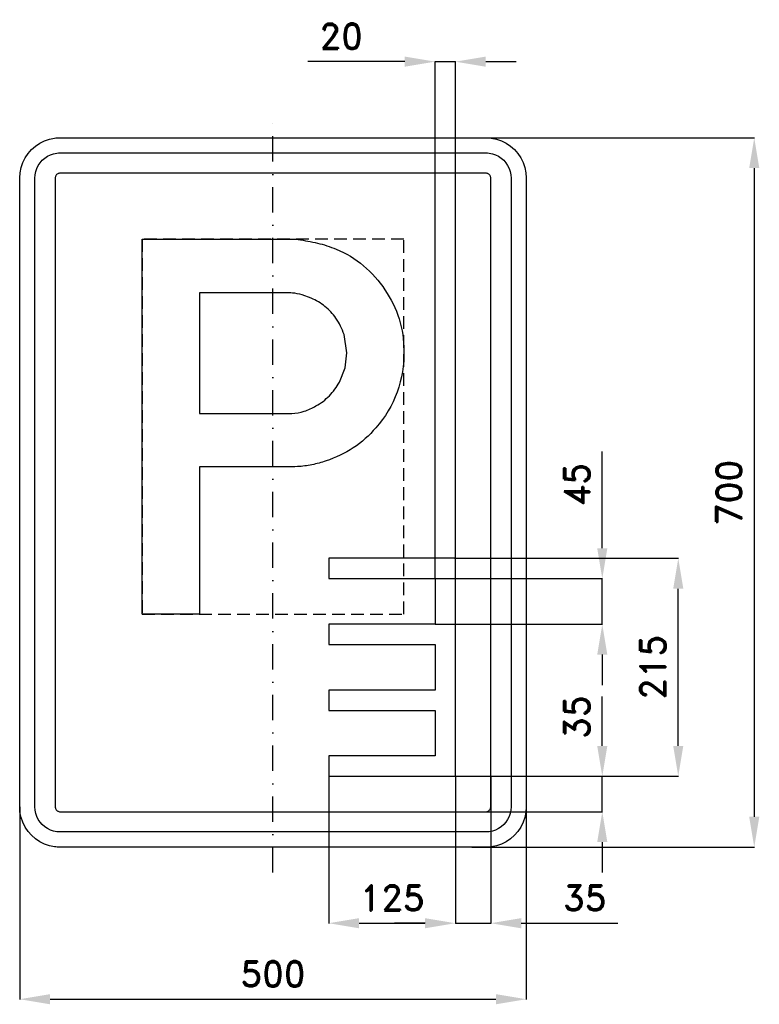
# Model space of a CAD drawing. Header units: millimetres. Extents: x -250 to 480, y -505 to 466.
import ezdxf

# ---------------------------------------------------------------- set-up
doc = ezdxf.new("R2010")
doc.units = ezdxf.units.MM
doc.header["$LTSCALE"] = 5
doc.linetypes.add('ČERCHOVANÁX2', pattern=[2, 1, -0.5, 0, -0.5])
doc.linetypes.add('ČÁRKOVANÁX2', pattern=[1.5, 1, -0.5])
doc.layers.add('Kóty', color=2, linetype='Continuous')
doc.layers.add('Značka', color=7, linetype='Continuous')
doc.styles.get("Standard").update_dxf_attribs({"font": 'romand.shx', "height": 25})
doc.dimstyles.get("Standard").update_dxf_attribs({"dimtxt": 25, "dimasz": 30, "dimexe": 0.18, "dimexo": 0.0625, "dimgap": 12.5, "dimtad": 1, "dimdec": 0, "dimzin": 0, "dimdsep": 46, "dimtxsty": 'Standard', "dimcen": 0.09, "dimadec": 0, "dimazin": 0, "dimtfac": 1, "dimtdec": 0, "dimtofl": 0, "dimtmove": 0, "dimatfit": 3, "dimfxl": 1, "dimtolj": 1, "dimtzin": 0, "dimarcsym": 0})

# ---------------------------------------------------------------- blocks, each defined once
blk = doc.blocks.new('*D0')
at = {"layer": 'Defpoints', "color": 0, "transparency": 16777216}
for p in [(180.04, -280), (215, -280), (215, -425)]:
    blk.add_point(p, dxfattribs=at)
at = {"layer": 'Kóty', "color": 0, "lineweight": -2, "transparency": 16777216}
for p, q in [((180.04, -280.06), (180.04, -425.18)), ((215, -280.06), (215, -425.18)), ((150.04, -425), (120.04, -425)), ((245, -425), (340.48, -425))]:
    blk.add_line(p, q, dxfattribs=at)
at = {"layer": 'Kóty', "color": 0, "transparency": 16777216}
for points in [[(150.04, -420), (150.04, -430), (180.04, -425)], [(245, -420), (245, -430), (215, -425)]]:
    blk.add_solid(points, dxfattribs=at)
at = {"layer": 'Kóty', "color": 0, "transparency": 16777216, "insert": (307.74, -400), "char_height": 25, "attachment_point": 5}
blk.add_mtext('\\A1;35', dxfattribs=at)
blk = doc.blocks.new('*D1')
at = {"layer": 'Defpoints', "color": 0, "transparency": 16777216}
for p in [(55.035, -280), (180.035, -280.0625), (180.035, -425)]:
    blk.add_point(p, dxfattribs=at)
at = {"layer": 'Kóty', "color": 0, "lineweight": -2, "transparency": 16777216}
for p, q in [((55.035, -280.0625), (55.035, -425.18)), ((180.035, -280.125), (180.035, -425.18)), ((85.035, -425), (150.035, -425))]:
    blk.add_line(p, q, dxfattribs=at)
at = {"layer": 'Kóty', "color": 0, "transparency": 16777216}
for points in [[(85.035, -420), (85.035, -430), (55.035, -425)], [(150.035, -420), (150.035, -430), (180.035, -425)]]:
    blk.add_solid(points, dxfattribs=at)
at = {"layer": 'Kóty', "color": 0, "transparency": 16777216, "insert": (117.535, -400), "char_height": 25, "attachment_point": 5}
blk.add_mtext('\\A1;125', dxfattribs=at)
blk = doc.blocks.new('*D2')
at = {"layer": 'Defpoints', "color": 0, "transparency": 16777216}
for p in [(160.04, -85), (325, -85), (160.04, -130)]:
    blk.add_point(p, dxfattribs=at)
at = {"layer": 'Kóty', "color": 0, "lineweight": -2, "transparency": 16777216}
for p, q in [((325, -55), (325, 40.48)), ((160.1, -85), (325.18, -85)), ((160.1, -130), (325.18, -130)), ((325, -160), (325, -190))]:
    blk.add_line(p, q, dxfattribs=at)
at = {"layer": 'Kóty', "color": 0, "transparency": 16777216}
for points in [[(320, -55), (330, -55), (325, -85)], [(320, -160), (330, -160), (325, -130)]]:
    blk.add_solid(points, dxfattribs=at)
at = {"layer": 'Kóty', "color": 0, "transparency": 16777216, "insert": (300, 7.74), "char_height": 25, "attachment_point": 5, "rotation": 90}
blk.add_mtext('\\A1;45', dxfattribs=at)
blk = doc.blocks.new('*D3')
at = {"layer": 'Defpoints', "color": 0, "transparency": 16777216}
for p in [(160.04, 425), (180.04, -65), (160.04, -85)]:
    blk.add_point(p, dxfattribs=at)
at = {"layer": 'Kóty', "color": 0, "lineweight": -2, "transparency": 16777216}
for p, q in [((130.04, 425), (34.56, 425)), ((160.04, -84.94), (160.04, 425.18)), ((180.04, -64.94), (180.04, 425.18)), ((210.04, 425), (240.04, 425))]:
    blk.add_line(p, q, dxfattribs=at)
at = {"layer": 'Kóty', "color": 0, "transparency": 16777216}
for points in [[(130.04, 430), (130.04, 420), (160.04, 425)], [(210.04, 430), (210.04, 420), (180.04, 425)]]:
    blk.add_solid(points, dxfattribs=at)
at = {"layer": 'Kóty', "color": 0, "transparency": 16777216, "insert": (67.3, 450), "char_height": 25, "attachment_point": 5}
blk.add_mtext('\\A1;20', dxfattribs=at)
blk = doc.blocks.new('*D4')
at = {"layer": 'Defpoints', "color": 0, "transparency": 16777216}
for p in [(250, -280.125), (-250, -310), (250, -500)]:
    blk.add_point(p, dxfattribs=at)
at = {"layer": 'Kóty', "color": 0, "lineweight": -2, "transparency": 16777216}
for p, q in [((250, -280.1875), (250, -500.18)), ((-250, -310.0625), (-250, -500.18)), ((-220, -500), (220, -500))]:
    blk.add_line(p, q, dxfattribs=at)
at = {"layer": 'Kóty', "color": 0, "transparency": 16777216}
for points in [[(-220, -495), (-220, -505), (-250, -500)], [(220, -495), (220, -505), (250, -500)]]:
    blk.add_solid(points, dxfattribs=at)
at = {"layer": 'Kóty', "color": 0, "transparency": 16777216, "insert": (0, -475), "char_height": 25, "attachment_point": 5}
blk.add_mtext('\\A1;500', dxfattribs=at)
blk = doc.blocks.new('*D5')
at = {"layer": 'Defpoints', "color": 0, "transparency": 16777216}
for p in [(196.04, 350), (196.04, -350), (475, -350)]:
    blk.add_point(p, dxfattribs=at)
at = {"layer": 'Kóty', "color": 0, "lineweight": -2, "transparency": 16777216}
for p, q in [((196.11, 350), (475.18, 350)), ((475, 320), (475, -320)), ((196.11, -350), (475.18, -350))]:
    blk.add_line(p, q, dxfattribs=at)
at = {"layer": 'Kóty', "color": 0, "transparency": 16777216}
for points in [[(470, 320), (480, 320), (475, 350)], [(470, -320), (480, -320), (475, -350)]]:
    blk.add_solid(points, dxfattribs=at)
at = {"layer": 'Kóty', "color": 0, "transparency": 16777216, "insert": (450, 0), "char_height": 25, "attachment_point": 5, "rotation": 90}
blk.add_mtext('\\A1;700', dxfattribs=at)
blk = doc.blocks.new('*D6')
at = {"layer": 'Defpoints', "color": 0, "transparency": 16777216}
for p in [(179.2, -65), (400, -65), (180.04, -280)]:
    blk.add_point(p, dxfattribs=at)
at = {"layer": 'Kóty', "color": 0, "lineweight": -2, "transparency": 16777216}
for p, q in [((179.26, -65), (400.18, -65)), ((400, -250), (400, -95)), ((180.1, -280), (400.18, -280))]:
    blk.add_line(p, q, dxfattribs=at)
at = {"layer": 'Kóty', "color": 0, "transparency": 16777216}
for points in [[(395, -95), (405, -95), (400, -65)], [(395, -250), (405, -250), (400, -280)]]:
    blk.add_solid(points, dxfattribs=at)
at = {"layer": 'Kóty', "color": 0, "transparency": 16777216, "insert": (375, -172.5), "char_height": 25, "attachment_point": 5, "rotation": 90}
blk.add_mtext('\\A1;215', dxfattribs=at)

msp = doc.modelspace()

# ---------------------------------------------------------------- linework, layer by layer
at = {"layer": 'Kóty'}
for p, q in [((325, -250), (325, -201.4209)), ((180.0975, -280), (325.18, -280)), ((194.6461, -315), (325.18, -315)), ((325, -345), (325, -375))]:
    msp.add_line(p, q, dxfattribs=at)
for points in [[(160.0975, 425), (180.0975, 425)], [(325, -130), (325, -85)], [(325, -315), (325, -280)], [(180.035, -425), (215, -425)]]:
    msp.add_lwpolyline(points, dxfattribs=at)
for points in [[(320, -250), (330, -250), (325, -280)], [(320, -345), (330, -345), (325, -315)]]:
    msp.add_solid(points, dxfattribs=at)
at = {"layer": 'Značka', "color": 6, "linetype": 'ČERCHOVANÁX2', "ltscale": 5}
msp.add_lwpolyline([(0, -375), (0, 375)], dxfattribs=at)
at = {"layer": 'Značka', "color": 5}
for points in [[(-210, -350), (-210.2, -349.9995), (-210.3, -349.9988, -0.0321716), (-215.5, -349.637), (-220.6, -348.5823), (-225.5, -346.9227), (-230.1, -344.5885), (-234.4, -341.714), (-238.3, -338.2843), (-241.7, -334.4026), (-244.6, -330.0906), (-246.9, -325.4605), (-248.6, -320.5549), (-249.7, -315.4767), (-250, -310.314), (-250, -310.157), (-250, -310), (-250, 310), (-250, 310.157), (-250, 310.314), (-249.6, 315.479), (-248.6, 320.555), (-246.9, 325.464), (-244.6, 330.091), (-241.7, 334.402), (-238.3, 338.284), (-234.4, 341.717), (-230.1, 344.589), (-225.5, 346.906), (-220.6, 348.582), (-215.5, 349.654, -0.0367311), (-210.3, 349.999), (-210.2, 350), (-210, 350), (210, 350), (210.2, 350), (210.3, 349.999, -0.0321716), (215.5, 349.637), (220.6, 348.582), (225.5, 346.923), (230.1, 344.589), (234.4, 341.714), (238.3, 338.284), (241.7, 334.403), (244.6, 330.091), (246.9, 325.46), (248.6, 320.555), (249.7, 315.477), (250, 310.314), (250, 310.157), (250, 310), (250, -310), (250, -310.157), (250, -310.314), (249.6, -315.4791), (248.6, -320.5549), (246.9, -325.4636), (244.6, -330.0906), (241.7, -334.4017), (238.3, -338.2843), (234.4, -341.7172), (230.1, -344.5885), (225.5, -346.9061), (220.6, -348.5823), (215.5, -349.6542, -0.0367341), (210.3, -349.9988), (210.2, -349.9996), (210, -350), (-210, -350)], [(-210, -335), (-210.1, -334.9997), (-210.2, -334.9992, -0.0321601), (-213.4, -334.7731), (-216.6, -334.1139), (-219.7, -333.0767), (-222.6, -331.6178), (-225.3, -329.8212), (-227.7, -327.6777), (-229.8, -325.2516), (-231.6, -322.5566), (-233.1, -319.6628), (-234.1, -316.5968), (-234.8, -313.423), (-235, -310.196), (-235, -310.098), (-235, -310), (-235, 310), (-235, 310.098), (-235, 310.196), (-234.8, 313.424), (-234.1, 316.597), (-233.1, 319.665), (-231.6, 322.557), (-229.8, 325.251), (-227.7, 327.678), (-225.3, 329.823), (-222.6, 331.618), (-219.7, 333.066), (-216.6, 334.114), (-213.4, 334.784, -0.0367287), (-210.2, 334.999), (-210.1, 335), (-210, 335), (210, 335), (210.1, 335), (210.2, 334.999, -0.0321789), (213.4, 334.773), (216.6, 334.114), (219.7, 333.077), (222.6, 331.618), (225.3, 329.821), (227.7, 327.678), (229.8, 325.252), (231.6, 322.557), (233.1, 319.663), (234.1, 316.597), (234.8, 313.423), (235, 310.196), (235, 310.098), (235, 310), (235, -310), (235, -310.098), (235, -310.196), (234.8, -313.424), (234.1, -316.5968), (233.1, -319.6648), (231.6, -322.5566), (229.8, -325.2511), (227.7, -327.6777), (225.3, -329.8233), (222.6, -331.6178), (219.7, -333.0663), (216.6, -334.1139), (213.4, -334.7839), (210.2, -334.9992), (210.1, -334.9997), (210, -335), (-210, -335)], [(-129.2, -119.961), (-129.2, 250.039), (20.5, 250.039), (22.7, 249.754), (24.9, 249.46, -0.0253522), (43.9, 246.011, -0.042933), (62.2, 240.018, -0.0795852), (89.4, 223.722, -0.076468), (110.5, 199.742, -0.0768591), (124.5, 171.213, -0.0757333), (129.2, 139.771, -0.0940344), (122.6, 99.087, -0.0983727), (101.5, 63.844, -0.0732822), (79.2, 43.988, -0.067707), (52.4, 31.122, -0.0342059), (38.4, 27.282, -0.0378679), (24.1, 25.495), (21.7, 25.383), (19.3, 25.302), (-72.5, 25.302), (-72.5, -119.961), (-129.2, -119.961)], [(-72.5, 196.89), (-72.5, 77.873), (15.1, 77.873), (16.8, 77.875), (18.6, 77.911, 0.0671332), (30.9, 80.101, 0.0577061), (42.4, 85.311, 0.0717257), (55.7, 95.396, 0.0745311), (65.5, 108.783), (71.1, 122.785), (72.8, 137.844), (70.1, 155.791, 0.0837356), (62.1, 171.915, 0.0733358), (51.3, 183.454, 0.0660673), (37.8, 191.648), (28.7, 195.041, 0.0492476), (19.2, 196.697), (17.7, 196.805), (16.3, 196.89), (-72.5, 196.89)]]:
    msp.add_lwpolyline(points, format="xyb", dxfattribs=at)
for points in [[(-210, -315), (210, -315), (210, -315), (210, -315), (210.7, -314.955), (211.3, -314.823), (211.9, -314.615), (212.5, -314.324), (213.1, -313.964), (213.5, -313.536), (214, -313.05), (214.3, -312.511), (214.6, -311.933), (214.8, -311.319), (215, -310.685), (215, -310.039), (215, -310.02), (215, -310), (215, 310), (215, 310.02), (215, 310.039), (215, 310.685), (214.8, 311.319), (214.6, 311.933), (214.3, 312.511), (214, 313.05), (213.5, 313.536), (213.1, 313.965), (212.5, 314.324), (211.9, 314.613), (211.3, 314.823), (210.7, 314.957), (210, 315), (210, 315), (210, 315), (-210, 315), (-210, 315), (-210, 315), (-210.7, 314.955), (-211.3, 314.823), (-211.9, 314.615), (-212.5, 314.324), (-213.1, 313.964), (-213.5, 313.536), (-214, 313.05), (-214.3, 312.511), (-214.6, 311.933), (-214.8, 311.319), (-215, 310.685), (-215, 310.039), (-215, 310.02), (-215, 310), (-215, -310), (-215, -310.02), (-215, -310.039), (-215, -310.685), (-214.8, -311.319), (-214.6, -311.933), (-214.3, -312.511), (-214, -313.05), (-213.5, -313.536), (-213.1, -313.965), (-212.5, -314.324), (-211.9, -314.613), (-211.3, -314.823), (-210.7, -314.957), (-210, -315), (-210, -315), (-210, -315)], [(55.035, -65), (55.035, -85), (160.035, -85), (160.035, -130), (55.035, -130), (55.035, -150), (160.035, -150), (160.035, -195), (55.035, -195), (55.035, -215), (160.035, -215), (160.035, -260), (55.035, -260), (55.035, -280), (180.035, -280), (180.035, -65), (55.035, -65)]]:
    msp.add_lwpolyline(points, dxfattribs=at)
at = {"layer": 'Značka', "color": 6, "linetype": 'ČÁRKOVANÁX2', "ltscale": 2.5}
msp.add_lwpolyline([(-129.2, -119.961), (129.183, -119.961), (129.183, 250.039), (-129.2, 250.039)], close=True, dxfattribs=at)

# ---------------------------------------------------------------- texts
at = {"layer": 'Kóty', "insert": (300, -221.5574), "char_height": 25, "attachment_point": 5, "rotation": 90}
msp.add_mtext('\\A1;35', dxfattribs=at)

# ---------------------------------------------------------------- dimensions: what is measured, and where the dimension line sits
at = {"layer": 'Kóty'}
for base, p1, p2, picture, middle in [((160.035, 425), (180.035, -65), (160.035, -85), '*D3', (67.2969, 450)), ((250, -500), (-250, -310), (250, -280.125), '*D4', (0, -475)), ((180.035, -425), (55.035, -280), (180.035, -280.0625), '*D1', (117.535, -400)), ((215, -425), (180.035, -280), (215, -280), '*D0', (307.7381, -400))]:
    dim = msp.add_linear_dim(base=base, p1=p1, p2=p2, dimstyle='Standard', dxfattribs=at)
    dim.commit()
    dim.dimension.update_dxf_attribs({"geometry": picture, "text_midpoint": middle})
for base, p1, p2, picture, middle in [((475, -350), (196.0429, 350), (196.0429, -350), '*D5', (450, 0)), ((325, -85), (160.035, -130), (160.035, -85), '*D2', (300, 7.7381)), ((400, -65), (180.035, -280), (179.1998, -65), '*D6', (375, -172.5))]:
    dim = msp.add_linear_dim(base=base, p1=p1, p2=p2, angle=90, dimstyle='Standard', dxfattribs=at)
    dim.commit()
    dim.dimension.update_dxf_attribs({"geometry": picture, "text_midpoint": middle})

doc.saveas('drawing.dxf')
